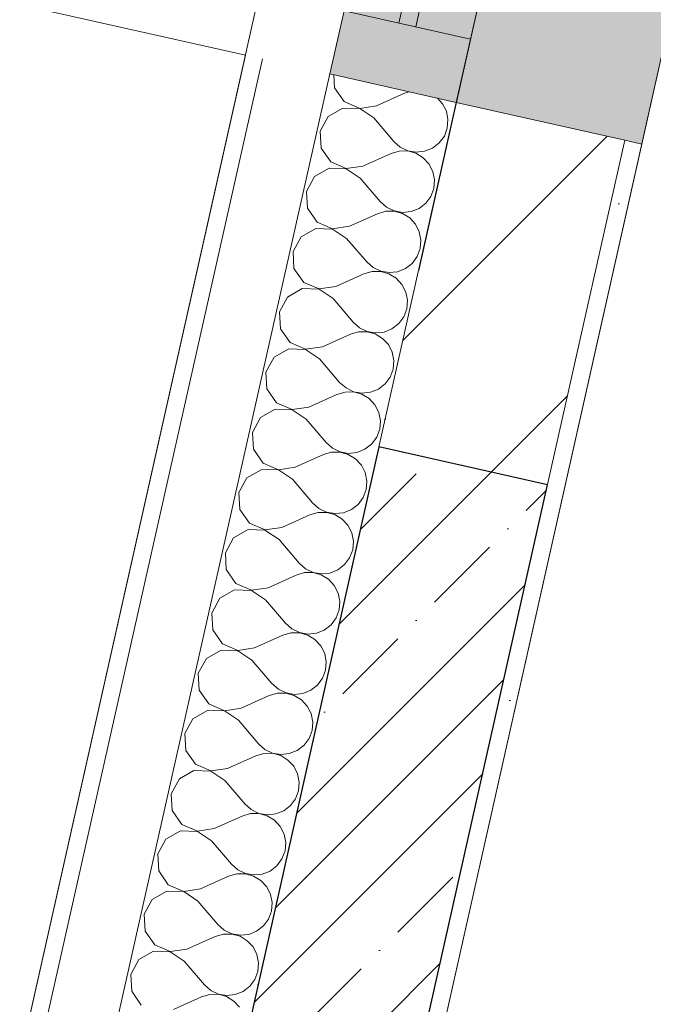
# Model space of a CAD drawing. Header units: millimetres. Extents: x -7145539 to -6664766, y 5874041 to 6141700.
# Tile 50 of 177: x -6939252 to -6938519, y 5903383 to 5904522. Entities that reach past the tile are written whole.
import ezdxf
from ezdxf.enums import TextEntityAlignment as Align

# ---------------------------------------------------------------- set-up
doc = ezdxf.new("R2010")
doc.units = ezdxf.units.MM
doc.header["$MEASUREMENT"] = 0
doc.linetypes.add('Штрихпунктирная', pattern=[670.277762, 352.777767, -176.388884, 0, -141.111112])
for name, color, linetype in [('S - квартира_помещение.АР', 7, 'Continuous'), ('АР-Стены_внешние_.АР', 7, 'Continuous'), ('АР-Стены_внутренние_пилоны.АР', 7, 'Continuous'), ('АР-Чертеж-Оси_Осевые размеры.АР', 7, 'Continuous'), ('АР-Чертеж-Размеры.АР', 7, 'Continuous'), ('Окна Archicad', 7, 'Continuous')]:
    doc.layers.add(name, color=color, linetype=linetype)
for name, color, linetype, lineweight in [('S - квартира_помещение.АР_Ном._пера__101', 252, 'Continuous', 0), ('АР-Стены_внешние_.АР_Ном._пера__1', 7, 'Continuous', 30), ('АР-Стены_внешние_.АР_Ном._пера__120', 7, 'Continuous', 15), ('АР-Стены_внутренние_пилоны.АР_Ном._пера__1', 7, 'Continuous', 15), ('АР-Чертеж-Оси_Осевые размеры.АР_Ном._пера__120', 7, 'Continuous', 0), ('АР-Чертеж-Размеры.АР_Ном._пера__1', 7, 'Continuous', 0), ('Окна Archicad_Ном._пера__1', 7, 'Continuous', 0), ('Окна Archicad_Ном._пера__120', 7, 'Continuous', 0), ('Паспорта Зон Archicad_Ном._пера__1', 7, 'Continuous', 0)]:
    doc.layers.add(name, color=color, linetype=linetype, lineweight=lineweight)
doc.styles.add('РЎР“Р•РќР•Р\xa0Р\x98Р\xa0_РЎРўР\x98Р›Р¬_1', font='txt')
doc.styles.add('РЎР“Р•РќР•Р\xa0Р\x98Р\xa0_РЎРўР\x98Р›Р¬_2', font='GOTHIC.TTF')
doc.styles.add('РЎР“Р•РќР•Р\xa0Р\x98Р\xa0_РЎРўР\x98Р›Р¬_6', font='GOST_Common.ttf')
doc.dimstyles.new('СГЕНЕРИР_СТИЛЬ__11', dxfattribs={"dimtxt": 150, "dimasz": 142.5, "dimexe": 0.18, "dimexo": 10670.407976, "dimgap": 0, "dimtad": 1, "dimdec": 0, "dimzin": 0, "dimdsep": 46, "dimtxsty": 'РЎР“Р•РќР•Р\xa0Р\x98Р\xa0_РЎРўР\x98Р›Р¬_6', "dimblk": 'ARROWHEAD_6', "dimblk1": 'ARROWHEAD_6', "dimblk2": 'ARROWHEAD_6', "dimcen": 0.09, "dimclrd": 7, "dimclre": 7, "dimclrt": 7, "dimazin": 0, "dimtfac": 1, "dimtdec": 4, "dimtmove": 0, "dimatfit": 3, "dimfxl": 1, "dimtolj": 1, "dimtzin": 0, "dimarcsym": 0})
doc.dimstyles.new('СГЕНЕРИР_СТИЛЬ__12', dxfattribs={"dimtxt": 150, "dimasz": 142.5, "dimexe": 0.18, "dimexo": 0.157494, "dimgap": 0, "dimtad": 1, "dimdec": 0, "dimzin": 0, "dimdsep": 46, "dimtxsty": 'РЎР“Р•РќР•Р\xa0Р\x98Р\xa0_РЎРўР\x98Р›Р¬_6', "dimblk": 'ARROWHEAD_6', "dimblk1": 'ARROWHEAD_6', "dimblk2": 'ARROWHEAD_6', "dimcen": 0.09, "dimclrd": 7, "dimclre": 7, "dimclrt": 7, "dimazin": 0, "dimtfac": 1, "dimtdec": 4, "dimtmove": 0, "dimatfit": 3, "dimfxl": 1, "dimtolj": 1, "dimtzin": 0, "dimarcsym": 0})

# ---------------------------------------------------------------- blocks, each defined once
blk = doc.blocks.new('Жилая комната №1_1_43_1', base_point=(-6937068.5, 5907052))
at = {"layer": 'S - квартира_помещение.АР_Ном._пера__101', "color": 252, "linetype": 'Continuous', "lineweight": 0, "flags": 128}
blk.add_lwpolyline([(-6938848, 5902973.5), (-6935628.2, 5902250.3), (-6934565.2, 5906982.8), (-6937785, 5907705.9)], close=True, dxfattribs=at)
at = {"layer": 'Паспорта Зон Archicad_Ном._пера__1', "color": 7, "lineweight": 0, "style": 'РЎР“Р•РќР•Р\xa0Р\x98Р\xa0_РЎРўР\x98Р›Р¬_1'}
blk.add_attdef('ROOM_NUMBER', text='', height=250, rotation=347.3411, dxfattribs=at).set_placement((-6936680.5, 5904911.3), align=Align.MIDDLE_CENTER)
blk = doc.blocks.new('*X915', base_point=(-6321637.8, 6318947.9))
at = {"layer": 'АР-Стены_внешние_.АР_Ном._пера__1', "color": 7, "linetype": 'Continuous', "lineweight": 0}
for p, q in [((-6938888.7, 5904458.1), (-6938887.8, 5904443.2)), ((-6938887.8, 5904443.2), (-6938876.7, 5904427.2)), ((-6938839.4, 5904422.3), (-6938806.9, 5904436.9)), ((-6938801.4, 5904438.5), (-6938806.9, 5904436.9)), ((-6938876.7, 5904427.2), (-6938858.7, 5904419.4)), ((-6938762.9, 5904424.8), (-6938768.9, 5904431.2)), ((-6938758.5, 5904416), (-6938762.9, 5904424.8)), ((-6938878.3, 5904419.8), (-6938895.3, 5904410.1)), ((-6938858.8, 5904419.2), (-6938878.3, 5904419.8)), ((-6938842.6, 5904408.3), (-6938858.8, 5904419.2)), ((-6938858.7, 5904419.4), (-6938839.4, 5904422.3)), ((-6938756.6, 5904406.4), (-6938758.5, 5904416)), ((-6938895.3, 5904410.1), (-6938904.6, 5904393)), ((-6938842.6, 5904408.3), (-6938819.4, 5904381.2)), ((-6938757.4, 5904396.5), (-6938756.6, 5904406.4)), ((-6938904.6, 5904393), (-6938903.5, 5904373.5)), ((-6938760.8, 5904387.3), (-6938757.4, 5904396.5)), ((-6938819.4, 5904381.2), (-6938812, 5904374.6)), ((-6938774.5, 5904373.4), (-6938766.7, 5904379.4)), ((-6938766.7, 5904379.4), (-6938760.8, 5904387.3)), ((-6938903.5, 5904373.5), (-6938892.3, 5904357.5)), ((-6938855.1, 5904352.6), (-6938822.5, 5904367.2)), ((-6938813.1, 5904370), (-6938822.5, 5904367.2)), ((-6938803.2, 5904370.1), (-6938813.1, 5904370)), ((-6938812, 5904374.6), (-6938803.1, 5904370.4)), ((-6938793.7, 5904367.5), (-6938803.2, 5904370.1)), ((-6938803.1, 5904370.4), (-6938793.4, 5904368.7)), ((-6938785.3, 5904362.3), (-6938793.7, 5904367.5)), ((-6938793.4, 5904368.7), (-6938783.6, 5904369.7)), ((-6938783.6, 5904369.7), (-6938774.5, 5904373.4)), ((-6938892.3, 5904357.5), (-6938874.4, 5904349.8)), ((-6938778.6, 5904355.1), (-6938785.3, 5904362.3)), ((-6938774.1, 5904346.3), (-6938778.6, 5904355.1)), ((-6938894, 5904350.1), (-6938910.9, 5904340.5)), ((-6938874.5, 5904349.5), (-6938894, 5904350.1)), ((-6938858.2, 5904338.7), (-6938874.5, 5904349.5)), ((-6938874.4, 5904349.8), (-6938855.1, 5904352.6)), ((-6938772.2, 5904336.7), (-6938774.1, 5904346.3)), ((-6938910.9, 5904340.5), (-6938920.2, 5904323.3)), ((-6938858.2, 5904338.7), (-6938835, 5904311.5)), ((-6938773, 5904326.8), (-6938772.2, 5904336.7)), ((-6938920.2, 5904323.3), (-6938919.1, 5904303.8)), ((-6938776.5, 5904317.6), (-6938773, 5904326.8)), ((-6938835, 5904311.5), (-6938827.7, 5904304.9)), ((-6938790.1, 5904303.7), (-6938782.3, 5904309.7)), ((-6938782.3, 5904309.7), (-6938776.5, 5904317.6)), ((-6938919.1, 5904303.8), (-6938908, 5904287.8)), ((-6938870.7, 5904282.9), (-6938838.2, 5904297.5)), ((-6938828.7, 5904300.3), (-6938838.2, 5904297.5)), ((-6938818.9, 5904300.4), (-6938828.7, 5904300.3)), ((-6938827.7, 5904304.9), (-6938818.8, 5904300.7)), ((-6938809.4, 5904297.8), (-6938818.9, 5904300.4)), ((-6938818.8, 5904300.7), (-6938809.1, 5904299)), ((-6938800.9, 5904292.6), (-6938809.4, 5904297.8)), ((-6938809.1, 5904299), (-6938799.3, 5904300)), ((-6938799.3, 5904300), (-6938790.1, 5904303.7)), ((-6938908, 5904287.8), (-6938890.1, 5904280.1)), ((-6938794.2, 5904285.4), (-6938800.9, 5904292.6)), ((-6938909.6, 5904280.4), (-6938926.6, 5904270.8)), ((-6938890.1, 5904279.8), (-6938909.6, 5904280.4)), ((-6938890.1, 5904280.1), (-6938870.7, 5904282.9)), ((-6938873.9, 5904269), (-6938890.1, 5904279.8)), ((-6938789.8, 5904276.6), (-6938794.2, 5904285.4)), ((-6938787.9, 5904267), (-6938789.8, 5904276.6)), ((-6938926.6, 5904270.8), (-6938935.9, 5904253.6)), ((-6938873.9, 5904269), (-6938850.7, 5904241.8)), ((-6938788.7, 5904257.1), (-6938787.9, 5904267)), ((-6938935.9, 5904253.6), (-6938934.8, 5904234.1)), ((-6938792.1, 5904247.9), (-6938788.7, 5904257.1)), ((-6938850.7, 5904241.8), (-6938843.3, 5904235.3)), ((-6938798, 5904240), (-6938792.1, 5904247.9)), ((-6938934.8, 5904234.1), (-6938923.6, 5904218.1)), ((-6938844.4, 5904230.6), (-6938853.8, 5904227.9)), ((-6938834.5, 5904230.7), (-6938844.4, 5904230.6)), ((-6938843.3, 5904235.3), (-6938834.4, 5904231)), ((-6938825, 5904228.1), (-6938834.5, 5904230.7)), ((-6938834.4, 5904231), (-6938824.7, 5904229.3)), ((-6938824.7, 5904229.3), (-6938814.9, 5904230.3)), ((-6938814.9, 5904230.3), (-6938805.8, 5904234)), ((-6938805.8, 5904234), (-6938798, 5904240)), ((-6938923.6, 5904218.1), (-6938905.7, 5904210.4)), ((-6938886.4, 5904213.2), (-6938853.8, 5904227.9)), ((-6938816.6, 5904222.9), (-6938825, 5904228.1)), ((-6938809.9, 5904215.7), (-6938816.6, 5904222.9)), ((-6938925.3, 5904210.8), (-6938942.2, 5904201.1)), ((-6938905.8, 5904210.1), (-6938925.3, 5904210.8)), ((-6938889.5, 5904199.3), (-6938905.8, 5904210.1)), ((-6938905.7, 5904210.4), (-6938886.4, 5904213.2)), ((-6938805.4, 5904206.9), (-6938809.9, 5904215.7)), ((-6938803.5, 5904197.3), (-6938805.4, 5904206.9)), ((-6938942.2, 5904201.1), (-6938951.5, 5904183.9)), ((-6938889.5, 5904199.3), (-6938866.3, 5904172.1)), ((-6938804.3, 5904187.5), (-6938803.5, 5904197.3)), ((-6938951.5, 5904183.9), (-6938950.4, 5904164.4)), ((-6938807.8, 5904178.2), (-6938804.3, 5904187.5)), ((-6938866.3, 5904172.1), (-6938859, 5904165.6)), ((-6938813.6, 5904170.3), (-6938807.8, 5904178.2)), ((-6938950.4, 5904164.4), (-6938939.3, 5904148.4)), ((-6938860, 5904160.9), (-6938869.5, 5904158.2)), ((-6938850.2, 5904161), (-6938860, 5904160.9)), ((-6938859, 5904165.6), (-6938850.1, 5904161.3)), ((-6938840.7, 5904158.4), (-6938850.2, 5904161)), ((-6938850.1, 5904161.3), (-6938840.4, 5904159.6)), ((-6938840.4, 5904159.6), (-6938830.6, 5904160.6)), ((-6938830.6, 5904160.6), (-6938821.4, 5904164.3)), ((-6938821.4, 5904164.3), (-6938813.6, 5904170.3)), ((-6938902, 5904143.5), (-6938869.5, 5904158.2)), ((-6938832.2, 5904153.3), (-6938840.7, 5904158.4)), ((-6938825.5, 5904146), (-6938832.2, 5904153.3)), ((-6938940.9, 5904141.1), (-6938957.9, 5904131.4)), ((-6938921.4, 5904140.4), (-6938940.9, 5904141.1)), ((-6938939.3, 5904148.4), (-6938921.4, 5904140.7)), ((-6938921.4, 5904140.7), (-6938902, 5904143.5)), ((-6938905.2, 5904129.6), (-6938921.4, 5904140.4)), ((-6938821.1, 5904137.3), (-6938825.5, 5904146)), ((-6938957.9, 5904131.4), (-6938967.2, 5904114.2)), ((-6938905.2, 5904129.6), (-6938882, 5904102.4)), ((-6938819.2, 5904127.6), (-6938821.1, 5904137.3)), ((-6938820, 5904117.8), (-6938819.2, 5904127.6)), ((-6938823.4, 5904108.5), (-6938820, 5904117.8)), ((-6938967.2, 5904114.2), (-6938966.1, 5904094.7)), ((-6938829.3, 5904100.6), (-6938823.4, 5904108.5)), ((-6938966.1, 5904094.7), (-6938954.9, 5904078.7)), ((-6938882, 5904102.4), (-6938874.6, 5904095.9)), ((-6938874.6, 5904095.9), (-6938865.8, 5904091.6)), ((-6938846.2, 5904090.9), (-6938837.1, 5904094.6)), ((-6938837.1, 5904094.6), (-6938829.3, 5904100.6)), ((-6938917.7, 5904073.8), (-6938885.1, 5904088.5)), ((-6938875.7, 5904091.2), (-6938885.1, 5904088.5)), ((-6938865.8, 5904091.3), (-6938875.7, 5904091.2)), ((-6938865.8, 5904091.6), (-6938856, 5904089.9)), ((-6938856.3, 5904088.7), (-6938865.8, 5904091.3)), ((-6938847.9, 5904083.6), (-6938856.3, 5904088.7)), ((-6938856, 5904089.9), (-6938846.2, 5904090.9)), ((-6938841.2, 5904076.3), (-6938847.9, 5904083.6)), ((-6938956.6, 5904071.4), (-6938973.5, 5904061.7)), ((-6938937.1, 5904070.7), (-6938956.6, 5904071.4)), ((-6938954.9, 5904078.7), (-6938937, 5904071)), ((-6938920.8, 5904059.9), (-6938937.1, 5904070.7)), ((-6938937, 5904071), (-6938917.7, 5904073.8)), ((-6938836.7, 5904067.6), (-6938841.2, 5904076.3)), ((-6938973.5, 5904061.7), (-6938982.8, 5904044.5)), ((-6938920.8, 5904059.9), (-6938897.6, 5904032.7)), ((-6938834.8, 5904057.9), (-6938836.7, 5904067.6)), ((-6938839.1, 5904038.8), (-6938835.6, 5904048.1)), ((-6938835.6, 5904048.1), (-6938834.8, 5904057.9)), ((-6938982.8, 5904044.5), (-6938981.8, 5904025)), ((-6938845, 5904030.9), (-6938839.1, 5904038.8)), ((-6938981.8, 5904025), (-6938970.6, 5904009)), ((-6938897.6, 5904032.7), (-6938890.3, 5904026.2)), ((-6938890.3, 5904026.2), (-6938881.4, 5904021.9)), ((-6938861.9, 5904021.2), (-6938852.8, 5904024.9)), ((-6938852.8, 5904024.9), (-6938845, 5904030.9)), ((-6938933.4, 5904004.1), (-6938900.8, 5904018.8)), ((-6938891.3, 5904021.5), (-6938900.8, 5904018.8)), ((-6938881.5, 5904021.6), (-6938891.3, 5904021.5)), ((-6938872, 5904019), (-6938881.5, 5904021.6)), ((-6938881.4, 5904021.9), (-6938871.7, 5904020.2)), ((-6938863.6, 5904013.9), (-6938872, 5904019)), ((-6938871.7, 5904020.2), (-6938861.9, 5904021.2)), ((-6938856.8, 5904006.6), (-6938863.6, 5904013.9)), ((-6938972.2, 5904001.7), (-6938989.2, 5903992)), ((-6938952.7, 5904001), (-6938972.2, 5904001.7)), ((-6938970.6, 5904009), (-6938952.7, 5904001.3)), ((-6938952.7, 5904001.3), (-6938933.4, 5904004.1)), ((-6938936.5, 5903990.2), (-6938952.7, 5904001)), ((-6938852.4, 5903997.9), (-6938856.8, 5904006.6)), ((-6938989.2, 5903992), (-6938998.5, 5903974.8)), ((-6938936.5, 5903990.2), (-6938913.3, 5903963)), ((-6938850.5, 5903988.2), (-6938852.4, 5903997.9)), ((-6938854.8, 5903969.2), (-6938851.3, 5903978.4)), ((-6938851.3, 5903978.4), (-6938850.5, 5903988.2)), ((-6938998.5, 5903974.8), (-6938997.4, 5903955.3)), ((-6938860.6, 5903961.2), (-6938854.8, 5903969.2)), ((-6938913.3, 5903963), (-6938905.9, 5903956.5)), ((-6938905.9, 5903956.5), (-6938897.1, 5903952.2)), ((-6938868.4, 5903955.2), (-6938860.6, 5903961.2)), ((-6938997.4, 5903955.3), (-6938986.2, 5903939.3)), ((-6938949, 5903934.4), (-6938916.4, 5903949.1)), ((-6938907, 5903951.8), (-6938916.4, 5903949.1)), ((-6938897.1, 5903951.9), (-6938907, 5903951.8)), ((-6938897.1, 5903952.2), (-6938887.4, 5903950.5)), ((-6938887.6, 5903949.3), (-6938897.1, 5903951.9)), ((-6938879.2, 5903944.2), (-6938887.6, 5903949.3)), ((-6938887.4, 5903950.5), (-6938877.6, 5903951.5)), ((-6938872.5, 5903937), (-6938879.2, 5903944.2)), ((-6938877.6, 5903951.5), (-6938868.4, 5903955.2)), ((-6938986.2, 5903939.3), (-6938968.3, 5903931.6)), ((-6938968.3, 5903931.6), (-6938949, 5903934.4)), ((-6938868, 5903928.2), (-6938872.5, 5903937)), ((-6939004.8, 5903922.3), (-6939014.2, 5903905.1)), ((-6938987.9, 5903932), (-6939004.8, 5903922.3)), ((-6938968.4, 5903931.3), (-6938987.9, 5903932)), ((-6938952.1, 5903920.5), (-6938968.4, 5903931.3)), ((-6938866.1, 5903918.5), (-6938868, 5903928.2)), ((-6938952.1, 5903920.5), (-6938929, 5903893.3)), ((-6938866.9, 5903908.7), (-6938866.1, 5903918.5)), ((-6939014.2, 5903905.1), (-6939013.1, 5903885.7)), ((-6938876.3, 5903891.5), (-6938870.4, 5903899.5)), ((-6938870.4, 5903899.5), (-6938866.9, 5903908.7)), ((-6938929, 5903893.3), (-6938921.6, 5903886.8)), ((-6938884.1, 5903885.5), (-6938876.3, 5903891.5)), ((-6939013.1, 5903885.7), (-6939001.9, 5903869.7)), ((-6938964.7, 5903864.7), (-6938932.1, 5903879.4)), ((-6938922.6, 5903882.2), (-6938932.1, 5903879.4)), ((-6938912.8, 5903882.2), (-6938922.6, 5903882.2)), ((-6938921.6, 5903886.8), (-6938912.7, 5903882.5)), ((-6938903.3, 5903879.6), (-6938912.8, 5903882.2)), ((-6938912.7, 5903882.5), (-6938903, 5903880.8)), ((-6938894.9, 5903874.5), (-6938903.3, 5903879.6)), ((-6938903, 5903880.8), (-6938893.2, 5903881.8)), ((-6938893.2, 5903881.8), (-6938884.1, 5903885.5)), ((-6939001.9, 5903869.7), (-6938984, 5903861.9)), ((-6938984, 5903861.9), (-6938964.7, 5903864.7)), ((-6938888.2, 5903867.3), (-6938894.9, 5903874.5)), ((-6938883.7, 5903858.5), (-6938888.2, 5903867.3)), ((-6939003.5, 5903862.3), (-6939020.5, 5903852.6)), ((-6938984, 5903861.6), (-6939003.5, 5903862.3)), ((-6938967.8, 5903850.8), (-6938984, 5903861.6)), ((-6938881.8, 5903848.8), (-6938883.7, 5903858.5)), ((-6939020.5, 5903852.6), (-6939029.8, 5903835.5)), ((-6938967.8, 5903850.8), (-6938944.6, 5903823.6)), ((-6938882.6, 5903839), (-6938881.8, 5903848.8)), ((-6939029.8, 5903835.5), (-6939028.7, 5903816)), ((-6938886.1, 5903829.8), (-6938882.6, 5903839)), ((-6938944.6, 5903823.6), (-6938937.2, 5903817.1)), ((-6938899.7, 5903815.8), (-6938891.9, 5903821.8)), ((-6938891.9, 5903821.8), (-6938886.1, 5903829.8)), ((-6939028.7, 5903816), (-6939017.5, 5903800)), ((-6938980.3, 5903795.1), (-6938947.7, 5903809.7)), ((-6938938.3, 5903812.5), (-6938947.7, 5903809.7)), ((-6938928.4, 5903812.5), (-6938938.3, 5903812.5)), ((-6938937.2, 5903817.1), (-6938928.4, 5903812.8)), ((-6938928.4, 5903812.8), (-6938918.7, 5903811.1)), ((-6938918.9, 5903809.9), (-6938928.4, 5903812.5)), ((-6938910.5, 5903804.8), (-6938918.9, 5903809.9)), ((-6938918.7, 5903811.1), (-6938908.9, 5903812.2)), ((-6938908.9, 5903812.2), (-6938899.7, 5903815.8)), ((-6939017.5, 5903800), (-6938999.6, 5903792.2)), ((-6938903.8, 5903797.6), (-6938910.5, 5903804.8)), ((-6938899.3, 5903788.8), (-6938903.8, 5903797.6)), ((-6939019.2, 5903792.6), (-6939036.1, 5903782.9)), ((-6938999.7, 5903791.9), (-6939019.2, 5903792.6)), ((-6938983.4, 5903781.1), (-6938999.7, 5903791.9)), ((-6938999.6, 5903792.2), (-6938980.3, 5903795.1)), ((-6938897.4, 5903779.1), (-6938899.3, 5903788.8)), ((-6939036.1, 5903782.9), (-6939045.5, 5903765.8)), ((-6938983.4, 5903781.1), (-6938960.3, 5903753.9)), ((-6938898.2, 5903769.3), (-6938897.4, 5903779.1)), ((-6939045.5, 5903765.8), (-6939044.4, 5903746.3)), ((-6938901.7, 5903760.1), (-6938898.2, 5903769.3)), ((-6938960.3, 5903753.9), (-6938952.9, 5903747.4)), ((-6938915.4, 5903746.1), (-6938907.6, 5903752.2)), ((-6938907.6, 5903752.2), (-6938901.7, 5903760.1)), ((-6939044.4, 5903746.3), (-6939033.2, 5903730.3)), ((-6938996, 5903725.4), (-6938963.4, 5903740)), ((-6938953.9, 5903742.8), (-6938963.4, 5903740)), ((-6938944.1, 5903742.8), (-6938953.9, 5903742.8)), ((-6938952.9, 5903747.4), (-6938944, 5903743.1)), ((-6938934.6, 5903740.2), (-6938944.1, 5903742.8)), ((-6938944, 5903743.1), (-6938934.3, 5903741.4)), ((-6938926.2, 5903735.1), (-6938934.6, 5903740.2)), ((-6938934.3, 5903741.4), (-6938924.5, 5903742.5)), ((-6938924.5, 5903742.5), (-6938915.4, 5903746.1)), ((-6939033.2, 5903730.3), (-6939015.3, 5903722.5)), ((-6938919.5, 5903727.9), (-6938926.2, 5903735.1)), ((-6938915, 5903719.1), (-6938919.5, 5903727.9)), ((-6939034.8, 5903722.9), (-6939051.8, 5903713.2)), ((-6939015.3, 5903722.2), (-6939034.8, 5903722.9)), ((-6939015.3, 5903722.5), (-6938996, 5903725.4)), ((-6938999.1, 5903711.4), (-6939015.3, 5903722.2)), ((-6938913.1, 5903709.4), (-6938915, 5903719.1)), ((-6939051.8, 5903713.2), (-6939061.1, 5903696.1)), ((-6938999.1, 5903711.4), (-6938975.9, 5903684.3)), ((-6938913.9, 5903699.6), (-6938913.1, 5903709.4)), ((-6939061.1, 5903696.1), (-6939060, 5903676.6)), ((-6938917.4, 5903690.4), (-6938913.9, 5903699.6)), ((-6938975.9, 5903684.3), (-6938968.5, 5903677.7)), ((-6938931, 5903676.4), (-6938923.2, 5903682.5)), ((-6938923.2, 5903682.5), (-6938917.4, 5903690.4)), ((-6939060, 5903676.6), (-6939048.9, 5903660.6)), ((-6938969.6, 5903673.1), (-6938979, 5903670.3)), ((-6938959.7, 5903673.2), (-6938969.6, 5903673.1)), ((-6938968.5, 5903677.7), (-6938959.7, 5903673.4)), ((-6938959.7, 5903673.4), (-6938950, 5903671.7)), ((-6938950.2, 5903670.5), (-6938959.7, 5903673.2)), ((-6938950, 5903671.7), (-6938940.2, 5903672.8)), ((-6938940.2, 5903672.8), (-6938931, 5903676.4)), ((-6939048.9, 5903660.6), (-6939030.9, 5903652.8)), ((-6939011.6, 5903655.7), (-6938979, 5903670.3)), ((-6938941.8, 5903665.4), (-6938950.2, 5903670.5)), ((-6938935.1, 5903658.2), (-6938941.8, 5903665.4)), ((-6939050.5, 5903653.2), (-6939067.4, 5903643.5)), ((-6939031, 5903652.6), (-6939050.5, 5903653.2)), ((-6939014.8, 5903641.7), (-6939031, 5903652.6)), ((-6939030.9, 5903652.8), (-6939011.6, 5903655.7)), ((-6938930.6, 5903649.4), (-6938935.1, 5903658.2)), ((-6938928.7, 5903639.7), (-6938930.6, 5903649.4)), ((-6939067.4, 5903643.5), (-6939076.8, 5903626.4)), ((-6939014.8, 5903641.7), (-6938991.6, 5903614.6)), ((-6938929.6, 5903629.9), (-6938928.7, 5903639.7)), ((-6939076.8, 5903626.4), (-6939075.7, 5903606.9)), ((-6938933, 5903620.7), (-6938929.6, 5903629.9)), ((-6938991.6, 5903614.6), (-6938984.2, 5903608)), ((-6938938.9, 5903612.8), (-6938933, 5903620.7)), ((-6939075.7, 5903606.9), (-6939064.5, 5903590.9)), ((-6938985.2, 5903603.4), (-6938994.7, 5903600.6)), ((-6938975.4, 5903603.5), (-6938985.2, 5903603.4)), ((-6938984.2, 5903608), (-6938975.3, 5903603.7)), ((-6938965.9, 5903600.8), (-6938975.4, 5903603.5)), ((-6938975.3, 5903603.7), (-6938965.6, 5903602)), ((-6938965.6, 5903602), (-6938955.8, 5903603.1)), ((-6938955.8, 5903603.1), (-6938946.7, 5903606.7)), ((-6938946.7, 5903606.7), (-6938938.9, 5903612.8)), ((-6939064.5, 5903590.9), (-6939046.6, 5903583.1)), ((-6939027.3, 5903586), (-6938994.7, 5903600.6)), ((-6938957.5, 5903595.7), (-6938965.9, 5903600.8)), ((-6938950.8, 5903588.5), (-6938957.5, 5903595.7)), ((-6939066.2, 5903583.5), (-6939083.1, 5903573.8)), ((-6939046.6, 5903582.9), (-6939066.2, 5903583.5)), ((-6939046.6, 5903583.1), (-6939027.3, 5903586)), ((-6939030.4, 5903572), (-6939046.6, 5903582.9)), ((-6938946.3, 5903579.7), (-6938950.8, 5903588.5)), ((-6938944.4, 5903570), (-6938946.3, 5903579.7)), ((-6939083.1, 5903573.8), (-6939092.4, 5903556.7)), ((-6939030.4, 5903572), (-6939007.2, 5903544.9)), ((-6938945.2, 5903560.2), (-6938944.4, 5903570)), ((-6938948.7, 5903551), (-6938945.2, 5903560.2)), ((-6939092.4, 5903556.7), (-6939091.3, 5903537.2)), ((-6938954.5, 5903543.1), (-6938948.7, 5903551)), ((-6939091.3, 5903537.2), (-6939080.2, 5903521.2)), ((-6939007.2, 5903544.9), (-6938999.9, 5903538.3)), ((-6938999.9, 5903538.3), (-6938991, 5903534)), ((-6938991, 5903534), (-6938981.3, 5903532.4)), ((-6938971.5, 5903533.4), (-6938962.3, 5903537)), ((-6938962.3, 5903537), (-6938954.5, 5903543.1)), ((-6939042.9, 5903516.3), (-6939010.4, 5903530.9)), ((-6939000.9, 5903533.7), (-6939010.4, 5903530.9)), ((-6938991, 5903533.8), (-6939000.9, 5903533.7)), ((-6938981.5, 5903531.1), (-6938991, 5903533.8)), ((-6938973.1, 5903526), (-6938981.5, 5903531.1)), ((-6938981.3, 5903532.4), (-6938971.5, 5903533.4)), ((-6938966.4, 5903518.8), (-6938973.1, 5903526)), ((-6939081.8, 5903513.8), (-6939098.8, 5903504.1)), ((-6939062.3, 5903513.2), (-6939081.8, 5903513.8)), ((-6939080.2, 5903521.2), (-6939062.2, 5903513.4)), ((-6939046.1, 5903502.3), (-6939062.3, 5903513.2)), ((-6939062.2, 5903513.4), (-6939042.9, 5903516.3)), ((-6938962, 5903510), (-6938966.4, 5903518.8)), ((-6939098.8, 5903504.1), (-6939108.1, 5903487)), ((-6939046.1, 5903502.3), (-6939022.9, 5903475.2)), ((-6938960, 5903500.4), (-6938962, 5903510)), ((-6938960.9, 5903490.5), (-6938960, 5903500.4)), ((-6938964.3, 5903481.3), (-6938960.9, 5903490.5)), ((-6939108.1, 5903487), (-6939107, 5903467.5)), ((-6938970.2, 5903473.4), (-6938964.3, 5903481.3)), ((-6939107, 5903467.5), (-6939095.8, 5903451.5)), ((-6939022.9, 5903475.2), (-6939015.5, 5903468.6)), ((-6939015.5, 5903468.6), (-6939006.6, 5903464.4)), ((-6938987.1, 5903463.7), (-6938978, 5903467.4)), ((-6938978, 5903467.4), (-6938970.2, 5903473.4)), ((-6939058.6, 5903446.6), (-6939026, 5903461.2)), ((-6939016.5, 5903464), (-6939026, 5903461.2)), ((-6939006.7, 5903464.1), (-6939016.5, 5903464)), ((-6938997.2, 5903461.5), (-6939006.7, 5903464.1)), ((-6939006.6, 5903464.4), (-6938996.9, 5903462.7)), ((-6938988.8, 5903456.3), (-6938997.2, 5903461.5)), ((-6938996.9, 5903462.7), (-6938987.1, 5903463.7)), ((-6938982.1, 5903449.1), (-6938988.8, 5903456.3)), ((-6939097.5, 5903444.1), (-6939114.4, 5903434.5)), ((-6939078, 5903443.5), (-6939097.5, 5903444.1)), ((-6939095.8, 5903451.5), (-6939077.9, 5903443.8)), ((-6939061.7, 5903432.7), (-6939078, 5903443.5)), ((-6939077.9, 5903443.8), (-6939058.6, 5903446.6)), ((-6938977.6, 5903440.3), (-6938982.1, 5903449.1)), ((-6939114.4, 5903434.5), (-6939123.7, 5903417.3)), ((-6939061.7, 5903432.7), (-6939038.5, 5903405.5)), ((-6938975.7, 5903430.7), (-6938977.6, 5903440.3)), ((-6938980, 5903411.6), (-6938976.5, 5903420.8)), ((-6938976.5, 5903420.8), (-6938975.7, 5903430.7)), ((-6939123.7, 5903417.3), (-6939122.6, 5903397.8)), ((-6938985.8, 5903403.7), (-6938980, 5903411.6)), ((-6939122.6, 5903397.8), (-6939111.5, 5903381.8)), ((-6939038.5, 5903405.5), (-6939031.2, 5903398.9)), ((-6939031.2, 5903398.9), (-6939022.3, 5903394.7)), ((-6939002.8, 5903394), (-6938993.6, 5903397.7)), ((-6938993.6, 5903397.7), (-6938985.8, 5903403.7)), ((-6939074.2, 5903376.9), (-6939041.7, 5903391.5)), ((-6939032.2, 5903394.3), (-6939041.7, 5903391.5)), ((-6939022.3, 5903394.4), (-6939032.2, 5903394.3)), ((-6939022.3, 5903394.7), (-6939012.6, 5903393)), ((-6939012.9, 5903391.8), (-6939022.3, 5903394.4)), ((-6939004.4, 5903386.6), (-6939012.9, 5903391.8)), ((-6939012.6, 5903393), (-6939002.8, 5903394)), ((-6938997.7, 5903379.4), (-6939004.4, 5903386.6))]:
    blk.add_line(p, q, dxfattribs=at)
blk = doc.blocks.new('Горизонтальное Многостворчатое Окно 23[28]_1', base_point=(-6321637.8, 6318947.9))
at = {"layer": 'Окна Archicad', "linetype": 'Continuous', "lineweight": 0, "true_color": 0xffffff}
for points in [[(-6938747, 5904426.3), (-6938532.4, 5904378.1), (-6938094, 5906329.6), (-6938308.7, 5906377.9)], [(-6938730.6, 5904499.5), (-6938536.1, 5905365.5), (-6938682.4, 5905398.4), (-6938876.9, 5904532.4)], [(-6938747, 5904426.3), (-6938730.6, 5904499.5), (-6938876.9, 5904532.4), (-6938893.4, 5904459.2)]]:
    blk.add_hatch(color=7, dxfattribs=at).paths.add_polyline_path(points)
at = {"layer": 'Окна Archicad_Ном._пера__1', "color": 7, "linetype": 'Continuous', "lineweight": 15}
blk.add_line((-6938551.9, 5904382.5), (-6938747, 5904426.3), dxfattribs=at)
at = {"layer": 'Окна Archicad_Ном._пера__1', "color": 7, "linetype": 'Continuous', "lineweight": 0}
blk.add_line((-6938532.4, 5904378.1), (-6938551.9, 5904382.5), dxfattribs=at)
at = {"layer": 'Окна Archicad_Ном._пера__120', "color": 7, "linetype": 'Continuous', "lineweight": 0}
for p, q in [((-6938532.4, 5904378.1), (-6938094, 5906329.6)), ((-6938813.5, 5904518.1), (-6938619, 5905384.1)), ((-6938599.5, 5905379.7), (-6938794, 5904513.8)), ((-6938730.6, 5904499.5), (-6938536.1, 5905365.5)), ((-6938893.4, 5904459.2), (-6938876.9, 5904532.4)), ((-6938876.9, 5904532.4), (-6938730.6, 5904499.5)), ((-6938730.6, 5904499.5), (-6938747, 5904426.3)), ((-6938747, 5904426.3), (-6938893.4, 5904459.2))]:
    blk.add_line(p, q, dxfattribs=at)
blk = doc.blocks.new('Стена_241_1', base_point=(-6937778.1, 5907827.4))
at = {"layer": 'АР-Стены_внешние_.АР', "linetype": 'Continuous', "lineweight": 0, "true_color": 0x000000}
h = blk.add_hatch(dxfattribs=at)
h.set_pattern_fill('БЛОКИ_БЕТОННЫЕ_ЭФФЕКТИВН_70', color=18, style=0, pattern_type=2)
h.set_pattern_definition([(45, (-6321637.81, 6318947.94), (-127.27922, 127.27922), [])])
h.paths.add_polyline_path([(-6938747, 5904426.3), (-6939231.2, 5902270.4), (-6939036.1, 5902226.6), (-6938551.9, 5904382.5)])
h = blk.add_hatch(dxfattribs=at)
h.set_pattern_fill('ШТУКАТУРКА__ГИПС_01_0001', color=18, style=0, pattern_type=2)
h.set_pattern_definition([(45, (-6321637.81, 6319297.94), (-111.369318, 111.369318), [0, -105, 0, -157.5]), (110, (-6321287.81, 6319297.94), (148.001588, 53.868173), [0, -77, 0, -133])])
h.paths.add_polyline_path([(-6938847.8, 5902973.5), (-6938532.4, 5904378.1), (-6938551.9, 5904382.5), (-6938867.4, 5902977.9)])
at = {"layer": 'АР-Стены_внешние_.АР_Ном._пера__1', "color": 7, "linetype": 'Continuous', "lineweight": 0}
for p, q in [((-6938971.4, 5904476.7), (-6939455.7, 5902320.8)), ((-6938893.4, 5904459.2), (-6939377.6, 5902303.3))]:
    blk.add_line(p, q, dxfattribs=at)
at = {"layer": 'АР-Стены_внешние_.АР_Ном._пера__1', "color": 7, "linetype": 'Continuous', "lineweight": 15}
for p, q in [((-6938747, 5904426.3), (-6939231.2, 5902270.4)), ((-6938869.6, 5902968.1), (-6938551.9, 5904382.5))]:
    blk.add_line(p, q, dxfattribs=at)
at = {"layer": 'АР-Стены_внешние_.АР_Ном._пера__1', "color": 7, "linetype": 'Continuous', "lineweight": 0, "flags": 128}
for points in [[(-6938990.9, 5904481.1), (-6939475.2, 5902325.2)], [(-6938847.8, 5902973.5), (-6938532.4, 5904378.1)]]:
    blk.add_lwpolyline(points, dxfattribs=at)
at = {"layer": 'АР-Стены_внешние_.АР', "color": 7, "lineweight": 0}
blk.add_blockref('*X915', (-6321637.8, 6318947.9), dxfattribs=at)
at = {"layer": 'Окна Archicad', "color": 7, "linetype": 'Continuous', "lineweight": 0}
blk.add_blockref('Горизонтальное Многостворчатое Окно 23[28]_1', (-6321637.8, 6318947.9), dxfattribs=at)
blk = doc.blocks.new('Стандартный Маркер Сетки[164]_1', base_point=(-6937759.6, 5908822.2))
at = {"layer": 'АР-Чертеж-Оси_Осевые размеры.АР_Ном._пера__120', "color": 7, "linetype": 'Штрихпунктирная', "lineweight": 0}
blk.add_line((-6937978.7, 5907846.5), (-6942541.2, 5887532.1), dxfattribs=at)
at = {"layer": 'АР-Чертеж-Оси_Осевые размеры.АР_Ном._пера__120', "color": 7, "lineweight": 0, "style": 'РЎР“Р•РќР•Р\xa0Р\x98Р\xa0_РЎРўР\x98Р›Р¬_2'}
blk.add_attdef('AC_MarkerText_1', text='', height=350, rotation=347.3417, dxfattribs=at).set_placement((-6942800, 5886249.6), align=Align.TOP_CENTER)
blk = doc.blocks.new('Стандартный Маркер Сетки[179]_1', base_point=(-6937759.6, 5908822.2))
at = {"layer": 'АР-Чертеж-Оси_Осевые размеры.АР_Ном._пера__120', "color": 7, "linetype": 'Штрихпунктирная', "lineweight": 0}
blk.add_line((-6937978.7, 5907846.5), (-6942541.2, 5887532.1), dxfattribs=at)
at = {"layer": 'АР-Чертеж-Оси_Осевые размеры.АР_Ном._пера__120', "color": 7, "lineweight": 0, "style": 'РЎР“Р•РќР•Р\xa0Р\x98Р\xa0_РЎРўР\x98Р›Р¬_2'}
blk.add_attdef('AC_MarkerText_1', text='', height=350, rotation=347.3417, dxfattribs=at).set_placement((-6942800, 5886249.6), align=Align.TOP_CENTER)
blk = doc.blocks.new('Стандартный Маркер Сетки[180]_1', base_point=(-6937759.6, 5908822.2))
at = {"layer": 'АР-Чертеж-Оси_Осевые размеры.АР_Ном._пера__120', "color": 7, "linetype": 'Штрихпунктирная', "lineweight": 0}
blk.add_line((-6937978.7, 5907846.5), (-6942541.2, 5887532.1), dxfattribs=at)
at = {"layer": 'АР-Чертеж-Оси_Осевые размеры.АР_Ном._пера__120', "color": 7, "lineweight": 0, "style": 'РЎР“Р•РќР•Р\xa0Р\x98Р\xa0_РЎРўР\x98Р›Р¬_2'}
blk.add_attdef('AC_MarkerText_1', text='', height=350, rotation=347.3417, dxfattribs=at).set_placement((-6942800, 5886249.6), align=Align.TOP_CENTER)
blk = doc.blocks.new('Стандартный Маркер Сетки[181]_1', base_point=(-6937759.6, 5908822.2))
at = {"layer": 'АР-Чертеж-Оси_Осевые размеры.АР_Ном._пера__120', "color": 7, "linetype": 'Штрихпунктирная', "lineweight": 0}
blk.add_line((-6937978.7, 5907846.5), (-6942541.2, 5887532.1), dxfattribs=at)
at = {"layer": 'АР-Чертеж-Оси_Осевые размеры.АР_Ном._пера__120', "color": 7, "lineweight": 0, "style": 'РЎР“Р•РќР•Р\xa0Р\x98Р\xa0_РЎРўР\x98Р›Р¬_2'}
blk.add_attdef('AC_MarkerText_1', text='', height=350, rotation=347.3417, dxfattribs=at).set_placement((-6942800, 5886249.6), align=Align.TOP_CENTER)
blk = doc.blocks.new('Стандартный Маркер Сетки[184]_1', base_point=(-6937759.6, 5908822.2))
at = {"layer": 'АР-Чертеж-Оси_Осевые размеры.АР_Ном._пера__120', "color": 7, "linetype": 'Штрихпунктирная', "lineweight": 0}
blk.add_line((-6937978.7, 5907846.5), (-6942541.2, 5887532.1), dxfattribs=at)
at = {"layer": 'АР-Чертеж-Оси_Осевые размеры.АР_Ном._пера__120', "color": 7, "lineweight": 0, "style": 'РЎР“Р•РќР•Р\xa0Р\x98Р\xa0_РЎРўР\x98Р›Р¬_2'}
blk.add_attdef('AC_MarkerText_1', text='', height=350, rotation=347.3417, dxfattribs=at).set_placement((-6942800, 5886249.6), align=Align.TOP_CENTER)
blk = doc.blocks.new('Стандартный Маркер Сетки[192]_1', base_point=(-6937759.6, 5908822.2))
at = {"layer": 'АР-Чертеж-Оси_Осевые размеры.АР_Ном._пера__120', "color": 7, "linetype": 'Штрихпунктирная', "lineweight": 0}
blk.add_line((-6937978.7, 5907846.5), (-6942541.2, 5887532.1), dxfattribs=at)
at = {"layer": 'АР-Чертеж-Оси_Осевые размеры.АР_Ном._пера__120', "color": 7, "lineweight": 0, "style": 'РЎР“Р•РќР•Р\xa0Р\x98Р\xa0_РЎРўР\x98Р›Р¬_2'}
blk.add_attdef('AC_MarkerText_1', text='', height=350, rotation=347.3417, dxfattribs=at).set_placement((-6942800, 5886249.6), align=Align.TOP_CENTER)
blk = doc.blocks.new('Стандартный Маркер Сетки[193]_1', base_point=(-6937759.6, 5908822.2))
at = {"layer": 'АР-Чертеж-Оси_Осевые размеры.АР_Ном._пера__120', "color": 7, "linetype": 'Штрихпунктирная', "lineweight": 0}
blk.add_line((-6937978.7, 5907846.5), (-6942541.2, 5887532.1), dxfattribs=at)
at = {"layer": 'АР-Чертеж-Оси_Осевые размеры.АР_Ном._пера__120', "color": 7, "lineweight": 0, "style": 'РЎР“Р•РќР•Р\xa0Р\x98Р\xa0_РЎРўР\x98Р›Р¬_2'}
blk.add_attdef('AC_MarkerText_1', text='', height=350, rotation=347.3417, dxfattribs=at).set_placement((-6942800, 5886249.6), align=Align.TOP_CENTER)
blk = doc.blocks.new('Стандартный Маркер Сетки[194]_1', base_point=(-6937759.6, 5908822.2))
at = {"layer": 'АР-Чертеж-Оси_Осевые размеры.АР_Ном._пера__120', "color": 7, "linetype": 'Штрихпунктирная', "lineweight": 0}
blk.add_line((-6937978.7, 5907846.5), (-6942541.2, 5887532.1), dxfattribs=at)
at = {"layer": 'АР-Чертеж-Оси_Осевые размеры.АР_Ном._пера__120', "color": 7, "lineweight": 0, "style": 'РЎР“Р•РќР•Р\xa0Р\x98Р\xa0_РЎРўР\x98Р›Р¬_2'}
blk.add_attdef('AC_MarkerText_1', text='', height=350, rotation=347.3417, dxfattribs=at).set_placement((-6942800, 5886249.6), align=Align.TOP_CENTER)
blk = doc.blocks.new('*D1282', base_point=(-6321637.8, 6318947.9))
at = {"layer": 'АР-Чертеж-Размеры.АР_Ном._пера__1', "color": 7, "linetype": 'Continuous', "lineweight": 0, "transparency": 16777216}
for p, q in [((-6938983.7, 5906452.6), (-6939097.2, 5906631.8)), ((-6939040.5, 5906542.2), (-6939478.8, 5904590.7)), ((-6939422, 5904501), (-6939535.5, 5904680.3)), ((-6939616, 5904621.5), (-6938991, 5904481.1)), ((-6939478.8, 5904590.7), (-6939963, 5902434.8))]:
    blk.add_line(p, q, dxfattribs=at)
at = {"layer": 'АР-Чертеж-Размеры.АР_Ном._пера__1', "color": 7, "lineweight": 0, "transparency": 16777216, "insert": (-6939341.1, 5905340.4), "char_height": 150, "attachment_point": 7, "rotation": 77.3417, "style": 'РЎР“Р•РќР•Р\xa0Р\x98Р\xa0_РЎРўР\x98Р›Р¬_6'}
blk.add_mtext('\\A1;{\\pql;\\fGOST Common|b0|i0|c204|p0;\\W1.000000;2\xa0000}', dxfattribs=at)
blk = doc.blocks.new('ARROWHEAD_6')
at = {"color": 0, "linetype": 'Continuous', "lineweight": 0}
for p, q in [((-0.5, -0.5), (0.5, 0.5)), ((0, 0), (-1, 0))]:
    blk.add_line(p, q, dxfattribs=at)
blk = doc.blocks.new('*D1283', base_point=(-6321637.8, 6318947.9))
at = {"layer": 'АР-Чертеж-Размеры.АР_Ном._пера__1', "color": 7, "linetype": 'Continuous', "lineweight": 0, "transparency": 16777216}
for p, q in [((-6939422, 5904501), (-6939535.5, 5904680.3)), ((-6939478.8, 5904590.7), (-6939963, 5902434.8)), ((-6939906.2, 5902345.1), (-6940019.7, 5902524.4)), ((-6940100.2, 5902465.6), (-6939825.8, 5902403.9)), ((-6939963, 5902434.8), (-6940512.9, 5899986))]:
    blk.add_line(p, q, dxfattribs=at)
at = {"layer": 'АР-Чертеж-Размеры.АР_Ном._пера__1', "color": 7, "lineweight": 0, "transparency": 16777216, "insert": (-6939799.1, 5903301.4), "char_height": 150, "attachment_point": 7, "rotation": 77.3417, "style": 'РЎР“Р•РќР•Р\xa0Р\x98Р\xa0_РЎРўР\x98Р›Р¬_6'}
blk.add_mtext('\\A1;{\\pql;\\fGOST Common|b0|i0|c204|p0;\\W1.000000;2\xa0210}', dxfattribs=at)
blk = doc.blocks.new('Стена_397_1', base_point=(-6938738.9, 5904005.7))
at = {"layer": 'АР-Стены_внутренние_пилоны.АР', "linetype": 'Continuous', "lineweight": 0, "true_color": 0x000000}
h = blk.add_hatch(dxfattribs=at)
h.set_pattern_fill('ЖЕЛЕЗОБЕТОН__PROJECT__0001', color=18, style=0, pattern_type=2)
h.set_pattern_definition([(45, (-6321637.81, 6318947.94), (-84.852814, 84.852814), []), (45, (-6321680.24, 6318990.37), (-84.852814, 84.852814), [90, -30, 0, -30])])
h.paths.add_polyline_path([(-6938836.5, 5904027.6), (-6939230.9, 5902271.4), (-6939035.8, 5902227.5), (-6938641.3, 5903983.8)])
at = {"layer": 'АР-Стены_внутренние_пилоны.АР_Ном._пера__1', "color": 7, "linetype": 'Continuous', "lineweight": 30, "flags": 128}
for points in [[(-6938836.5, 5904027.6), (-6939230.9, 5902271.4)], [(-6938641.3, 5903983.8), (-6938836.5, 5904027.6)], [(-6939035.8, 5902227.5), (-6938641.3, 5903983.8)]]:
    blk.add_lwpolyline(points, dxfattribs=at)

msp = doc.modelspace()

# ---------------------------------------------------------------- linework, layer by layer
at = {"layer": 'S - квартира_помещение.АР', "color": 254, "linetype": 'Continuous', "lineweight": 0, "true_color": 0xffe1c4, "flags": 128}
msp.add_lwpolyline([(-6938848, 5902973.5), (-6935628.2, 5902250.3), (-6934565.2, 5906982.8), (-6937785, 5907705.9)], close=True, dxfattribs=at)
at = {"layer": 'АР-Стены_внешние_.АР_Ном._пера__120', "color": 7, "linetype": 'Continuous', "lineweight": 15}
msp.add_lwpolyline([(-6916228.3, 5902971.9), (-6919760.3, 5903765.2), (-6919994.7, 5902721.3), (-6922951.5, 5903385.4), (-6922105.7, 5907151.4), (-6931032.5, 5909156.4), (-6931491.5, 5907112.8), (-6934526.4, 5907794.4), (-6934346.8, 5908594.1), (-6937888.5, 5909389.6), (-6941605.2, 5892841.9), (-6919612.7, 5887902.3)], dxfattribs=at)

# ---------------------------------------------------------------- block references
at = {"layer": 'S - квартира_помещение.АР', "color": 7, "linetype": 'Continuous', "lineweight": 0}
msp.add_blockref('Жилая комната №1_1_43_1', (-6937068.5, 5907052), dxfattribs=at)
at = {"layer": 'АР-Стены_внешние_.АР', "color": 7, "lineweight": 0}
msp.add_blockref('Стена_241_1', (-6937778.1, 5907827.4), dxfattribs=at)
at = {"layer": 'АР-Стены_внутренние_пилоны.АР', "color": 7, "lineweight": 0}
msp.add_blockref('Стена_397_1', (-6938738.9, 5904005.7), dxfattribs=at)
at = {"layer": 'АР-Чертеж-Оси_Осевые размеры.АР', "color": 8, "linetype": 'Continuous', "lineweight": 15}
for name in ['Стандартный Маркер Сетки[164]_1', 'Стандартный Маркер Сетки[179]_1', 'Стандартный Маркер Сетки[180]_1', 'Стандартный Маркер Сетки[181]_1', 'Стандартный Маркер Сетки[184]_1', 'Стандартный Маркер Сетки[192]_1', 'Стандартный Маркер Сетки[193]_1', 'Стандартный Маркер Сетки[194]_1']:
    msp.add_blockref(name, (-6937759.6, 5908822.2), dxfattribs=at)

# ---------------------------------------------------------------- dimensions: what is measured, and where the dimension line sits
at = {"layer": 'АР-Чертеж-Размеры.АР', "color": 7, "linetype": 'Continuous', "lineweight": 0}
for base, p1, p2, dimstyle, picture, middle in [((-6939478.8, 5904590.7), (-6937511.6, 5906198.8), (-6937949.9, 5904247.3), 'СГЕНЕРИР_СТИЛЬ__11', '*D1282', (-6939357.9, 5905607.8)), ((-6939963, 5902434.8), (-6937949.9, 5904247.3), (-6939963, 5902434.8), 'СГЕНЕРИР_СТИЛЬ__12', '*D1283', (-6939815.9, 5903568.9))]:
    dim = msp.add_linear_dim(base=base, p1=p1, p2=p2, angle=257.3417, dimstyle=dimstyle, dxfattribs=at)
    dim.commit()
    dim.dimension.update_dxf_attribs({"geometry": picture, "text_midpoint": middle, "dimtype": 160, "text_rotation": 77.3417})

doc.saveas('drawing.dxf')
